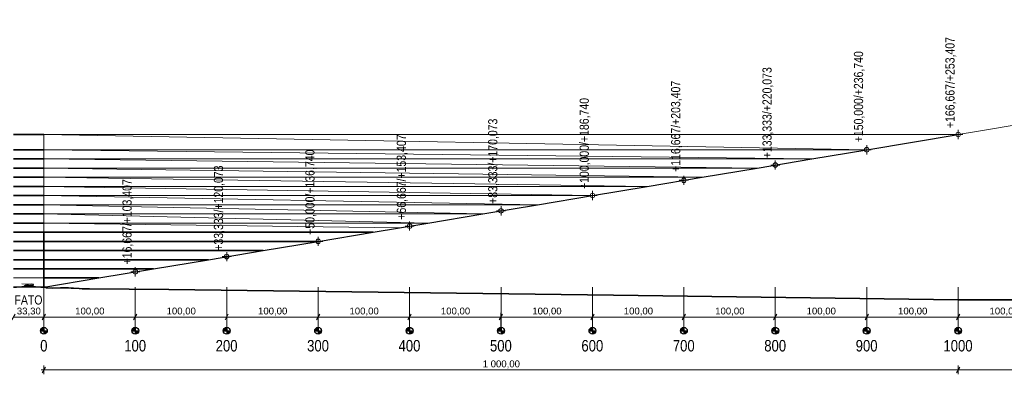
# Model space of a CAD drawing. Header units: metres. Extents: x -3374 to 8479, y -95 to 676.
# Tile 4 of 7: x -7 to 1070, y -95 to 292. Entities that reach past the tile are written whole.
import ezdxf

# ---------------------------------------------------------------- set-up
doc = ezdxf.new("R2010")
doc.units = ezdxf.units.M
doc.header["$MEASUREMENT"] = 0
for name, color, linetype, lineweight in [('01', 7, 'Continuous', 13), ('704-L Płaszczyzny podejścia 3D2', 4, 'Continuous', 20), ('704-L Płaszczyzny podejścia 3D3', 152, 'Continuous', 30), ('704-L Płaszczyzny podejścia 3D38', 171, 'Continuous', 35), ('704-L Płaszczyzny podejścia 3D93', 254, 'Continuous', 13), ('706-L Płaszczyzny podejścia 3D dla 3_3 km2', 4, 'Continuous', 20), ('727-L Wymiary opisy dla przekroju 1_50001', 7, 'Continuous', 13), ('727-L Wymiary opisy dla przekroju 1_500085', 1, 'Continuous', 25), ('730-L Profil terenu 2D223', 35, 'Continuous', 35), ('730-L Profil terenu 2D4', 150, 'Continuous', 35)]:
    doc.layers.add(name, color=color, linetype=linetype, lineweight=lineweight)
doc.layers.add('727-L Wymiary opisy dla przekroju 1_5000', color=7, linetype='Continuous')
doc.styles.add('STYL_AUTOMATYCZNY_1', font='arial.ttf')
doc.styles.add('STYL_AUTOMATYCZNY_2', font='ARIALN.TTF')
doc.linetypes.add('Krawędź trawnika', pattern='A,0,[1,88_A.SC.03 Profile podejścia 1_50001.Shx,S=1.190476,R=0,X=0,Y=26.220759],-150,0', length=150)
doc.dimstyles.new('STYL_AUTOMATYCZNY__1', dxfattribs={"dimtxt": 7.5, "dimasz": 4.75, "dimexe": 0.18, "dimexo": 0.3, "dimgap": 0, "dimtad": 1, "dimtih": 1, "dimtoh": 1, "dimzin": 0, "dimdsep": 46, "dimtxsty": 'STYL_AUTOMATYCZNY_1', "dimblk": 'ARROWHEAD_2', "dimblk1": 'ARROWHEAD_2', "dimblk2": 'ARROWHEAD_2', "dimcen": 0.09, "dimclrd": 7, "dimclre": 7, "dimclrt": 1, "dimazin": 0, "dimtfac": 1, "dimtdec": 4, "dimtmove": 0, "dimatfit": 3, "dimfxl": 1, "dimtolj": 1, "dimtzin": 0, "dimarcsym": 0})
doc.dimstyles.new('STYL_AUTOMATYCZNY__2', dxfattribs={"dimtxt": 7.5, "dimasz": 4.75, "dimexe": 0.18, "dimexo": 0.0625, "dimgap": 0, "dimtad": 1, "dimtih": 1, "dimtoh": 1, "dimzin": 0, "dimdsep": 46, "dimtxsty": 'STYL_AUTOMATYCZNY_1', "dimblk": 'ARROWHEAD_2', "dimblk1": 'ARROWHEAD_2', "dimblk2": 'ARROWHEAD_2', "dimcen": 0.09, "dimse1": 1, "dimse2": 1, "dimclrd": 7, "dimclre": 7, "dimclrt": 1, "dimazin": 0, "dimtfac": 1, "dimtdec": 4, "dimtmove": 0, "dimatfit": 3, "dimfxl": 1, "dimtolj": 1, "dimtzin": 0, "dimarcsym": 0})

# ---------------------------------------------------------------- blocks, each defined once
blk = doc.blocks.new('*D35')
at = {"layer": '727-L Wymiary opisy dla przekroju 1_50001', "color": 7, "linetype": 'Continuous', "lineweight": 13}
for p, q in [((-12.5, -29.6), (-16.1, -35.8)), ((20.8, -29.6), (17.2, -35.8)), ((19, -47.3), (19, -28)), ((-14.3, -32.7), (19, -32.7))]:
    blk.add_line(p, q, dxfattribs=at)
at = {"layer": '727-L Wymiary opisy dla przekroju 1_500085', "color": 1, "lineweight": 25, "insert": (-10.5, -31.2), "char_height": 7.5, "attachment_point": 7, "style": 'STYL_AUTOMATYCZNY_1'}
blk.add_mtext('\\A1;{\\pql;\\fArial|b0|i0|c238|p0;\\W1.000000;33,30}', dxfattribs=at)
blk = doc.blocks.new('ARROWHEAD_2')
at = {"color": 0, "linetype": 'Continuous', "lineweight": 0}
for p, q in [((0, 0), (-1, 0)), ((-0.38, -0.66), (0.38, 0.66))]:
    blk.add_line(p, q, dxfattribs=at)
blk = doc.blocks.new('*D36')
at = {"layer": '727-L Wymiary opisy dla przekroju 1_50001', "color": 7, "linetype": 'Continuous', "lineweight": 13}
for p, q in [((20.8, -29.6), (17.2, -35.8)), ((19, -47.3), (19, -28)), ((120.8, -29.6), (117.2, -35.8)), ((119, -47.3), (119, -28)), ((19, -32.7), (119, -32.7))]:
    blk.add_line(p, q, dxfattribs=at)
at = {"layer": '727-L Wymiary opisy dla przekroju 1_500085', "color": 1, "lineweight": 25, "insert": (53.3, -31.2), "char_height": 7.5, "attachment_point": 7, "style": 'STYL_AUTOMATYCZNY_1'}
blk.add_mtext('\\A1;{\\pql;\\fArial|b0|i0|c238|p0;\\W1.000000;100,00}', dxfattribs=at)
blk = doc.blocks.new('*D37')
at = {"layer": '727-L Wymiary opisy dla przekroju 1_50001', "color": 7, "linetype": 'Continuous', "lineweight": 13}
for p, q in [((120.8, -29.6), (117.2, -35.8)), ((119, -47.3), (119, -28)), ((220.8, -29.6), (217.2, -35.8)), ((219, -47.3), (219, -28)), ((119, -32.7), (219, -32.7))]:
    blk.add_line(p, q, dxfattribs=at)
at = {"layer": '727-L Wymiary opisy dla przekroju 1_500085', "color": 1, "lineweight": 25, "insert": (153.3, -31.2), "char_height": 7.5, "attachment_point": 7, "style": 'STYL_AUTOMATYCZNY_1'}
blk.add_mtext('\\A1;{\\pql;\\fArial|b0|i0|c238|p0;\\W1.000000;100,00}', dxfattribs=at)
blk = doc.blocks.new('*D38')
at = {"layer": '727-L Wymiary opisy dla przekroju 1_50001', "color": 7, "linetype": 'Continuous', "lineweight": 13}
for p, q in [((220.8, -29.6), (217.2, -35.8)), ((219, -47.3), (219, -28)), ((320.8, -29.6), (317.2, -35.8)), ((319, -47.3), (319, -28)), ((219, -32.7), (319, -32.7))]:
    blk.add_line(p, q, dxfattribs=at)
at = {"layer": '727-L Wymiary opisy dla przekroju 1_500085', "color": 1, "lineweight": 25, "insert": (253.3, -31.2), "char_height": 7.5, "attachment_point": 7, "style": 'STYL_AUTOMATYCZNY_1'}
blk.add_mtext('\\A1;{\\pql;\\fArial|b0|i0|c238|p0;\\W1.000000;100,00}', dxfattribs=at)
blk = doc.blocks.new('*D39')
at = {"layer": '727-L Wymiary opisy dla przekroju 1_50001', "color": 7, "linetype": 'Continuous', "lineweight": 13}
for p, q in [((320.8, -29.6), (317.2, -35.8)), ((319, -47.3), (319, -28)), ((420.8, -29.6), (417.2, -35.8)), ((419, -47.3), (419, -28)), ((319, -32.7), (419, -32.7))]:
    blk.add_line(p, q, dxfattribs=at)
at = {"layer": '727-L Wymiary opisy dla przekroju 1_500085', "color": 1, "lineweight": 25, "insert": (353.3, -31.2), "char_height": 7.5, "attachment_point": 7, "style": 'STYL_AUTOMATYCZNY_1'}
blk.add_mtext('\\A1;{\\pql;\\fArial|b0|i0|c238|p0;\\W1.000000;100,00}', dxfattribs=at)
blk = doc.blocks.new('*D40')
at = {"layer": '727-L Wymiary opisy dla przekroju 1_50001', "color": 7, "linetype": 'Continuous', "lineweight": 13}
for p, q in [((420.8, -29.6), (417.2, -35.8)), ((419, -47.3), (419, -28)), ((520.8, -29.6), (517.2, -35.8)), ((519, -47.3), (519, -28)), ((419, -32.7), (519, -32.7))]:
    blk.add_line(p, q, dxfattribs=at)
at = {"layer": '727-L Wymiary opisy dla przekroju 1_500085', "color": 1, "lineweight": 25, "insert": (453.3, -31.2), "char_height": 7.5, "attachment_point": 7, "style": 'STYL_AUTOMATYCZNY_1'}
blk.add_mtext('\\A1;{\\pql;\\fArial|b0|i0|c238|p0;\\W1.000000;100,00}', dxfattribs=at)
blk = doc.blocks.new('*D41')
at = {"layer": '727-L Wymiary opisy dla przekroju 1_50001', "color": 7, "linetype": 'Continuous', "lineweight": 13}
for p, q in [((520.8, -29.6), (517.2, -35.8)), ((519, -47.3), (519, -28)), ((620.8, -29.6), (617.2, -35.8)), ((619, -47.3), (619, -28)), ((519, -32.7), (619, -32.7))]:
    blk.add_line(p, q, dxfattribs=at)
at = {"layer": '727-L Wymiary opisy dla przekroju 1_500085', "color": 1, "lineweight": 25, "insert": (553.3, -31.2), "char_height": 7.5, "attachment_point": 7, "style": 'STYL_AUTOMATYCZNY_1'}
blk.add_mtext('\\A1;{\\pql;\\fArial|b0|i0|c238|p0;\\W1.000000;100,00}', dxfattribs=at)
blk = doc.blocks.new('*D42')
at = {"layer": '727-L Wymiary opisy dla przekroju 1_50001', "color": 7, "linetype": 'Continuous', "lineweight": 13}
for p, q in [((620.8, -29.6), (617.2, -35.8)), ((619, -47.3), (619, -28)), ((720.8, -29.6), (717.2, -35.8)), ((719, -47.3), (719, -28)), ((619, -32.7), (719, -32.7))]:
    blk.add_line(p, q, dxfattribs=at)
at = {"layer": '727-L Wymiary opisy dla przekroju 1_500085', "color": 1, "lineweight": 25, "insert": (653.3, -31.2), "char_height": 7.5, "attachment_point": 7, "style": 'STYL_AUTOMATYCZNY_1'}
blk.add_mtext('\\A1;{\\pql;\\fArial|b0|i0|c238|p0;\\W1.000000;100,00}', dxfattribs=at)
blk = doc.blocks.new('*D43')
at = {"layer": '727-L Wymiary opisy dla przekroju 1_50001', "color": 7, "linetype": 'Continuous', "lineweight": 13}
for p, q in [((720.8, -29.6), (717.2, -35.8)), ((719, -47.3), (719, -28)), ((820.8, -29.6), (817.2, -35.8)), ((819, -47.3), (819, -28)), ((719, -32.7), (819, -32.7))]:
    blk.add_line(p, q, dxfattribs=at)
at = {"layer": '727-L Wymiary opisy dla przekroju 1_500085', "color": 1, "lineweight": 25, "insert": (753.3, -31.2), "char_height": 7.5, "attachment_point": 7, "style": 'STYL_AUTOMATYCZNY_1'}
blk.add_mtext('\\A1;{\\pql;\\fArial|b0|i0|c238|p0;\\W1.000000;100,00}', dxfattribs=at)
blk = doc.blocks.new('*D44')
at = {"layer": '727-L Wymiary opisy dla przekroju 1_50001', "color": 7, "linetype": 'Continuous', "lineweight": 13}
for p, q in [((820.8, -29.6), (817.2, -35.8)), ((819, -47.3), (819, -28)), ((920.8, -29.6), (917.2, -35.8)), ((919, -47.3), (919, -28)), ((819, -32.7), (919, -32.7))]:
    blk.add_line(p, q, dxfattribs=at)
at = {"layer": '727-L Wymiary opisy dla przekroju 1_500085', "color": 1, "lineweight": 25, "insert": (853.3, -31.2), "char_height": 7.5, "attachment_point": 7, "style": 'STYL_AUTOMATYCZNY_1'}
blk.add_mtext('\\A1;{\\pql;\\fArial|b0|i0|c238|p0;\\W1.000000;100,00}', dxfattribs=at)
blk = doc.blocks.new('*D45')
at = {"layer": '727-L Wymiary opisy dla przekroju 1_50001', "color": 7, "linetype": 'Continuous', "lineweight": 13}
for p, q in [((920.8, -29.6), (917.2, -35.8)), ((919, -47.3), (919, -28)), ((1020.8, -29.6), (1017.2, -35.8)), ((1019, -47.3), (1019, -28)), ((919, -32.7), (1019, -32.7))]:
    blk.add_line(p, q, dxfattribs=at)
at = {"layer": '727-L Wymiary opisy dla przekroju 1_500085', "color": 1, "lineweight": 25, "insert": (953.3, -31.2), "char_height": 7.5, "attachment_point": 7, "style": 'STYL_AUTOMATYCZNY_1'}
blk.add_mtext('\\A1;{\\pql;\\fArial|b0|i0|c238|p0;\\W1.000000;100,00}', dxfattribs=at)
blk = doc.blocks.new('*D46')
at = {"layer": '727-L Wymiary opisy dla przekroju 1_50001', "color": 7, "linetype": 'Continuous', "lineweight": 13}
for p, q in [((1020.8, -29.6), (1017.2, -35.8)), ((1019, -47.3), (1019, -28)), ((1120.8, -29.6), (1117.2, -35.8)), ((1119, -47.3), (1119, -28)), ((1019, -32.7), (1119, -32.7))]:
    blk.add_line(p, q, dxfattribs=at)
at = {"layer": '727-L Wymiary opisy dla przekroju 1_500085', "color": 1, "lineweight": 25, "insert": (1053.3, -31.2), "char_height": 7.5, "attachment_point": 7, "style": 'STYL_AUTOMATYCZNY_1'}
blk.add_mtext('\\A1;{\\pql;\\fArial|b0|i0|c238|p0;\\W1.000000;100,00}', dxfattribs=at)
blk = doc.blocks.new('*D69')
at = {"layer": '727-L Wymiary opisy dla przekroju 1_50001', "color": 7, "linetype": 'Continuous', "lineweight": 13}
for p, q in [((19, -95.1), (19, -85.7)), ((1019, -95.1), (1019, -85.7)), ((16, -90.4), (19, -90.4)), ((20.8, -87.3), (17.2, -93.6)), ((19, -90.4), (1019, -90.4)), ((1020.8, -87.3), (1017.2, -93.6))]:
    blk.add_line(p, q, dxfattribs=at)
at = {"layer": '727-L Wymiary opisy dla przekroju 1_500085', "color": 1, "lineweight": 25, "insert": (499, -88.9), "char_height": 7.5, "attachment_point": 7, "style": 'STYL_AUTOMATYCZNY_1'}
blk.add_mtext('\\A1;{\\pql;\\fArial|b0|i0|c238|p0;\\W1.000000;1\xa0000,00}', dxfattribs=at)
blk = doc.blocks.new('*D70')
at = {"layer": '727-L Wymiary opisy dla przekroju 1_50001', "color": 7, "linetype": 'Continuous', "lineweight": 13}
for p, q in [((1019, -95.1), (1019, -85.7)), ((2019, -95.1), (2019, -85.7)), ((1020.8, -87.3), (1017.2, -93.6)), ((1019, -90.4), (2019, -90.4)), ((2020.8, -87.3), (2017.2, -93.6))]:
    blk.add_line(p, q, dxfattribs=at)
at = {"layer": '727-L Wymiary opisy dla przekroju 1_500085', "color": 1, "lineweight": 25, "insert": (1499, -88.9), "char_height": 7.5, "attachment_point": 7, "style": 'STYL_AUTOMATYCZNY_1'}
blk.add_mtext('\\A1;{\\pql;\\fArial|b0|i0|c238|p0;\\W1.000000;1\xa0000,00}', dxfattribs=at)

msp = doc.modelspace()

# ---------------------------------------------------------------- hatches: boundary and pattern name
at = {"layer": '727-L Wymiary opisy dla przekroju 1_500085', "linetype": 'Continuous', "lineweight": 25}
for points in [[(19.045, -47.622), (19.045, -43.872), (17.61, -44.158), (16.394, -44.971), (15.581, -46.187), (15.295, -47.622)], [(19.045, -47.622), (19.045, -51.372), (20.48, -51.087), (21.697, -50.274), (22.51, -49.057), (22.795, -47.622)], [(119.045, -47.622), (119.045, -43.872), (117.61, -44.158), (116.394, -44.971), (115.581, -46.187), (115.295, -47.622)], [(119.045, -47.622), (119.045, -51.372), (120.48, -51.087), (121.697, -50.274), (122.51, -49.057), (122.795, -47.622)], [(219.045, -47.622), (219.045, -43.872), (217.61, -44.158), (216.394, -44.971), (215.581, -46.187), (215.295, -47.622)], [(219.045, -47.622), (219.045, -51.372), (220.48, -51.087), (221.697, -50.274), (222.51, -49.057), (222.795, -47.622)], [(319.045, -47.622), (319.045, -43.872), (317.61, -44.158), (316.394, -44.971), (315.581, -46.187), (315.295, -47.622)], [(319.045, -47.622), (319.045, -51.372), (320.48, -51.087), (321.697, -50.274), (322.51, -49.057), (322.795, -47.622)], [(419.045, -47.622), (419.045, -43.872), (417.61, -44.158), (416.394, -44.971), (415.581, -46.187), (415.295, -47.622)], [(419.045, -47.622), (419.045, -51.372), (420.48, -51.087), (421.697, -50.274), (422.51, -49.057), (422.795, -47.622)], [(519.045, -47.622), (519.045, -43.872), (517.61, -44.158), (516.394, -44.971), (515.581, -46.187), (515.295, -47.622)], [(519.045, -47.622), (519.045, -51.372), (520.48, -51.087), (521.697, -50.274), (522.51, -49.057), (522.795, -47.622)], [(619.045, -47.622), (619.045, -43.872), (617.61, -44.158), (616.394, -44.971), (615.581, -46.187), (615.295, -47.622)], [(619.045, -47.622), (619.045, -51.372), (620.48, -51.087), (621.697, -50.274), (622.51, -49.057), (622.795, -47.622)], [(719.045, -47.622), (719.045, -43.872), (717.61, -44.158), (716.394, -44.971), (715.581, -46.187), (715.295, -47.622)], [(719.045, -47.622), (719.045, -51.372), (720.48, -51.087), (721.697, -50.274), (722.51, -49.057), (722.795, -47.622)], [(819.045, -47.622), (819.045, -43.872), (817.61, -44.158), (816.394, -44.971), (815.581, -46.187), (815.295, -47.622)], [(819.045, -47.622), (819.045, -51.372), (820.48, -51.087), (821.697, -50.274), (822.51, -49.057), (822.795, -47.622)], [(919.045, -47.622), (919.045, -43.872), (917.61, -44.158), (916.394, -44.971), (915.581, -46.187), (915.295, -47.622)], [(919.045, -47.622), (919.045, -51.372), (920.48, -51.087), (921.697, -50.274), (922.51, -49.057), (922.795, -47.622)], [(1019.045, -47.622), (1019.045, -43.872), (1017.61, -44.158), (1016.394, -44.971), (1015.581, -46.187), (1015.295, -47.622)], [(1019.045, -47.622), (1019.045, -51.372), (1020.48, -51.087), (1021.697, -50.274), (1022.51, -49.057), (1022.795, -47.622)]]:
    msp.add_hatch(color=1, dxfattribs=at).paths.add_polyline_path(points)

# ---------------------------------------------------------------- linework, layer by layer
at = {"layer": '01', "color": 7, "linetype": 'Continuous', "lineweight": 13}
for p, q in [((0.232, 3.258), (-5.088, 3.49)), ((-4.926, 3.549), (-5.086, 3.55)), ((0.229, 3.351), (-4.926, 3.549)), ((-2.664, 1.088), (-2.871, 1.089)), ((-2.656, 1.061), (-2.871, 1.061)), ((-2.629, 1.097), (-2.664, 1.088)), ((-2.605, 1.047), (-2.656, 1.061)), ((-1.908, 1.071), (-2.629, 1.097)), ((-2.127, 1.396), (-1.768, 1.722)), ((-1.681, 1.556), (-2.127, 1.396)), ((-1.718, 0.737), (-1.905, 1.069)), ((-1.76, 1.231), (-1.477, 1.233)), ((-1.614, 1.233), (-1.681, 1.556)), ((-1.486, 1.132), (-1.602, 0.903)), ((-1.379, 0.391), (-1.494, 0.391)), ((-1.482, 1.131), (-1.426, 1.129)), ((-1.481, 1.152), (-1.425, 1.15)), ((-1.157, 1.864), (-1.477, 1.233)), ((-1.167, 1.759), (-1.475, 1.152)), ((-1.021, 1.874), (-1.296, 1.334)), ((-1.256, 1.265), (-0.787, 1.248)), ((-1.173, 0.329), (-0.9, 0.329)), ((-1.163, 1.758), (-1.107, 1.757)), ((-1.162, 1.78), (-1.106, 1.778)), ((1.509, 0.25), (-1.16, 0.25)), ((-1.073, 1.944), (-1.156, 1.78)), ((-1.031, 2.064), (-0.83, 2.255)), ((-0.538, 1.952), (-1.03, 1.969)), ((-1, 2), (-0.53, 1.996)), ((-0.978, 1.9), (-0.681, 1.89)), ((-0.9, 0.303), (-0.69, 0.303)), ((-0.88, 1.171), (-0.881, 1.124)), ((-0.881, 1.124), (-0.799, 1.124)), ((-0.88, 1.171), (-0.798, 1.171)), ((0.533, 1.988), (-0.874, 2.043)), ((-0.864, 0.395), (-0.81, 0.681)), ((-0.856, 1.171), (-0.856, 1.124)), ((-0.81, 0.681), (-0.775, 0.73)), ((-0.798, 1.171), (-0.799, 1.124)), ((-0.685, 0.674), (-0.775, 0.73)), ((-0.538, 1.952), (-0.748, 0.808)), ((-0.74, 1.283), (-0.637, 1.834)), ((-0.68, 1.103), (-0.735, 0.808)), ((-0.721, 0.422), (-0.685, 0.674)), ((-0.69, 0.329), (1.176, 0.329)), ((-0.678, 1.124), (-0.621, 1.123)), ((-0.678, 1.103), (-0.622, 1.101)), ((-0.563, 1.738), (-0.676, 1.124)), ((-0.465, 1.843), (-0.572, 1.296)), ((-0.562, 1.738), (-0.505, 1.736)), ((-0.561, 1.759), (-0.505, 1.757)), ((-0.524, 1.952), (-0.559, 1.759)), ((-0.553, 2.349), (0.738, 2.305)), ((-0.528, 1.24), (-0.138, 1.225)), ((1.067, 1.897), (-0.524, 1.952)), ((-0.418, 1.881), (-0.029, 1.867)), ((-0.082, 2.333), (-0.101, 2.013)), ((-0.091, 1.263), (0.015, 1.811)), ((0.142, 1.929), (-0.074, 0.789)), ((-0.011, 3.228), (0.34, 3.214)), ((-0.005, 3.393), (0.346, 3.383)), ((0.038, 2.329), (0.132, 2.491)), ((0.094, 1.271), (0.2, 1.819)), ((0.096, 2.523), (0.533, 2.523)), ((0.569, 2.567), (0.117, 2.572)), ((0.639, 2.491), (0.132, 2.491)), ((0.137, 1.215), (0.871, 1.187)), ((0.977, 1.832), (0.247, 1.857)), ((0.452, 3.21), (0.507, 3.208)), ((0.466, 3.209), (0.475, 2.567)), ((0.509, 2.568), (0.475, 1.99)), ((0.53, 3.323), (0.48, 3.323)), ((0.48, 3.323), (0.481, 3.238)), ((0.481, 3.238), (0.531, 3.238)), ((0.484, 3.238), (0.493, 2.567)), ((0.561, 3.21), (0.507, 3.208)), ((0.528, 3.238), (0.537, 2.568)), ((0.531, 3.238), (0.53, 3.323)), ((0.547, 3.209), (0.556, 2.567)), ((0.569, 2.567), (2.32, 2.478)), ((1.019, 3.393), (0.667, 3.383)), ((1.024, 3.228), (0.673, 3.214)), ((0.781, 3.258), (6.101, 3.49)), ((0.784, 3.351), (5.938, 3.549)), ((0.965, 1.067), (0.908, 1.069)), ((0.964, 1.046), (0.908, 1.048)), ((0.918, 1.226), (1.021, 1.776)), ((0.962, 1.046), (0.932, 0.884)), ((1.081, 1.681), (0.966, 1.067)), ((1.082, 1.681), (1.026, 1.682)), ((1.083, 1.702), (1.027, 1.704)), ((1.111, 1.841), (1.085, 1.702)), ((1.176, 0.303), (1.386, 0.303)), ((1.212, 0.395), (1.258, 0.641)), ((1.248, 2.532), (1.214, 1.959)), ((1.24, 2.391), (2.315, 2.362)), ((1.299, 0.878), (1.3, 0.941)), ((1.301, 0.963), (1.312, 1.34)), ((1.301, 0.963), (1.357, 0.963)), ((1.301, 0.941), (1.357, 0.941)), ((1.312, 1.361), (1.369, 1.361)), ((1.313, 1.361), (1.315, 1.448)), ((1.313, 1.34), (1.369, 1.34)), ((1.321, 2.287), (1.321, 2.099)), ((1.33, 0.848), (2.226, 0.936)), ((1.34, 2.08), (1.492, 2.076)), ((1.341, 2.307), (1.493, 2.303)), ((2.237, 1.564), (1.341, 1.476)), ((1.355, 0.422), (1.381, 0.608)), ((1.386, 0.329), (1.434, 0.329)), ((1.434, 0.329), (1.509, 0.329)), ((1.462, 0.701), (2.7, 0.95)), ((1.512, 2.286), (1.512, 2.096)), ((1.571, 2.28), (1.571, 2.093)), ((1.59, 2.073), (1.681, 2.071)), ((1.591, 2.301), (1.682, 2.298)), ((1.701, 2.278), (1.701, 2.09)), ((1.754, 2.678), (1.861, 2.579)), ((1.759, 2.275), (1.759, 2.087)), ((1.779, 2.068), (1.87, 2.065)), ((1.78, 2.296), (1.87, 2.293)), ((1.89, 2.273), (1.89, 2.085)), ((1.948, 2.27), (1.948, 2.082)), ((1.967, 2.063), (2.058, 2.06)), ((1.969, 2.29), (2.059, 2.288)), ((2.079, 2.268), (2.079, 2.08)), ((2.127, 2.266), (2.127, 2.078)), ((2.146, 2.058), (2.237, 2.056)), ((2.147, 2.286), (2.237, 2.283)), ((2.255, 1.056), (2.198, 1.056)), ((2.254, 1.034), (2.198, 1.034)), ((2.266, 1.456), (2.21, 1.456)), ((2.266, 1.434), (2.21, 1.434)), ((2.252, 0.964), (2.254, 1.034)), ((2.255, 1.056), (2.266, 1.434)), ((2.257, 2.263), (2.257, 2.076)), ((2.267, 1.456), (2.269, 1.534)), ((2.32, 2.478), (2.295, 1.948)), ((2.295, 1.948), (4.51, 2.011)), ((3.209, 2.111), (2.432, 2.456)), ((3.216, 1.547), (2.83, 1.012)), ((4.594, 2.128), (3.241, 2.104)), ((3.268, 2.105), (3.288, 1.6)), ((4.497, 1.701), (3.322, 1.607)), ((4.498, 1.7), (4.404, 1.821)), ((4.409, 1.87), (4.747, 2.34)), ((4.839, 1.713), (4.539, 1.682)), ((4.781, 2.36), (5.056, 2.369)), ((5.069, 2.35), (4.858, 1.73)), ((4.858, 1.73), (6.821, 1.887)), ((4.958, 2.024), (6.714, 2.073)), ((4.998, 2.143), (6.722, 2.166)), ((5.938, 3.549), (6.099, 3.55)), ((6.886, 1.988), (6.576, 1.515)), ((6.576, 1.515), (6.702, 1.43)), ((7.027, 1.927), (6.702, 1.43)), ((6.722, 2.166), (6.714, 2.073)), ((7.298, 3.153), (6.808, 2.205)), ((6.886, 1.988), (6.934, 2.029)), ((6.896, 1.727), (7.216, 1.16)), ((6.935, 2.05), (6.975, 2.11)), ((6.985, 2.017), (7.052, 2.119)), ((7.005, 2.157), (7.089, 2.285)), ((7.027, 2.059), (7.017, 2.066)), ((7.018, 1.913), (7.294, 1.949)), ((7.027, 1.927), (7.027, 2.059)), ((7.027, 1.991), (7.118, 1.991)), ((7.374, 2.865), (7.048, 2.367)), ((7.048, 2.367), (7.048, 2.223)), ((7.048, 2.223), (7.049, 2.223)), ((7.089, 2.175), (7.139, 2.252)), ((7.102, 2.195), (7.113, 2.189)), ((7.5, 2.78), (7.113, 2.189)), ((7.118, 1.994), (7.118, 1.926)), ((7.216, 1.16), (7.393, 1.16)), ((7.294, 1.949), (7.571, 1.263)), ((7.298, 3.153), (7.641, 3.131)), ((7.641, 3.131), (7.325, 2.224)), ((7.374, 2.865), (7.5, 2.78)), ((7.393, 1.16), (7.571, 1.263)), ((7.876, 1.146), (7.895, 1.146))]:
    msp.add_line(p, q, dxfattribs=at)
for centre, major_axis, start_param, end_param in [((-5.071, 3.519), (0, 0.0337), 0.44329702, 2.61224791), ((-2.858, 1.075), (0, 0.0197), 0.77057537, 2.37101729), ((-2.582, 1.096), (0, 0.0477), 0.62123213, 2.19578414), ((-2.115, 1.434), (0, 0.629), 2.19311653, 2.98144347), ((-1.942, 0.458), (0, 0.956), 0.19651063, 0.78552306), ((-1.248, 5.559), (0, 4.846), 2.93816401, 3.12631272), ((-1.661, 1.956), (0, 0.732), 2.44161215, 3.00385687), ((-0.867, 0.803), (0, 1.295), 0.23928943, 0.78189649), ((-1.572, 0.885), (0, 0.0352), 1.011709, 2.90562299), ((0.454, 32.869), (0, 32.085), 3.07731524, 3.14914769), ((-1.46, 1.141), (0, 0.0517), 6.19078546, 8.56577998), ((-1.494, 0.384), (0, 0.00735), 0, 2.50241259), ((-1.138, 0.83), (0, 0.58), 2.46222737, 3.1039559), ((-1.482, 1.142), (0, 0.0107), 6.26238464, 9.4039773), ((-1.425, 1.14), (0, 0.0107), 3.09387175, 6.23546441), ((-1.138, 0.83), (0, 0.502), 2.63311615, 3.07045609), ((0.403, 23.92), (0, 23.272), 3.06644628, 3.08875343), ((-1.255, 1.312), (0, 0.0471), 1.09509742, 3.10485574), ((-1.251, 1.921), (0, 0.113), 5.14257073, 6.42770646), ((-1.141, 1.768), (0, 0.0517), 6.19078546, 8.56577998), ((-1.163, 1.769), (0, 0.0107), 6.26238464, 9.4039773), ((-1.096, 1.736), (0, 0.334), 6.08672029, 6.50934376), ((-1.271, 1.925), (0, 0.131), 4.22497356, 5.04974308), ((-1.006, 2.128), (0, 0.128), 2.04407542, 3.18748289), ((-1.106, 1.767), (0, 0.0107), 3.09387175, 6.23546441), ((-1.032, 1.922), (0, 0.0471), 6.24892452, 7.37828272), ((-0.832, 2.993), (0, 0.951), 2.92767057, 3.09700127), ((-0.98, 1.853), (0, 0.0471), 6.24892453, 7.37828272), ((-0.883, 0.316), (0, 0.022), 0.93718631, 2.19640788), ((-1.051, 0.457), (0, 0.2), 4.01613994, 4.39421177), ((-0.796, 0.26), (0, 0.138), 5.65728995, 6.87177322), ((-0.546, 1.86), (0, 0.489), 0.01378359, 0.62971752), ((-0.508, 1.804), (0, 1.205), 2.87798854, 2.98454738), ((-0.786, 1.292), (0, 0.0471), 3.10485574, 4.52540971), ((-0.61, 0.408), (0, 0.113), 1.44554045, 2.34050969), ((-0.656, 1.113), (0, 0.0517), 2.18657516, 2.51629439), ((-0.705, 0.316), (0, 0.02), 4.00668688, 5.41809108), ((-0.678, 1.114), (0, 0.0107), 6.26238465, 9.40397729), ((0.403, 23.92), (0, 23.272), 3.09419374, 3.17813263), ((-0.656, 1.113), (0, 0.0517), 0.25639543, 0.58611466), ((-0.683, 1.843), (0, 0.0471), 4.52540971, 6.24892453), ((-0.622, 1.112), (0, 0.0107), 3.09387175, 6.23546441), ((-0.539, 1.747), (0, 0.0517), 2.18657516, 2.51629439), ((-0.526, 1.287), (0, 0.0471), 1.37639178, 3.10485574), ((-0.561, 1.748), (0, 0.0107), 6.26238464, 9.4039773), ((-0.539, 1.747), (0, 0.0517), 0.25639543, 0.58611466), ((-0.525, 2.037), (0, 0.0406), 3.0251705, 4.58394235), ((-0.505, 1.746), (0, 0.0107), 3.09387174, 6.23546442), ((-0.42, 1.834), (0, 0.0471), 6.24892453, 7.65957709), ((-0.137, 1.272), (0, 0.0471), 3.10485574, 4.51798444), ((-0.007, 3.375), (0, 0.147), 2.33459321, 3.11432704), ((-0.011, 3.246), (0, 0.147), 6.24450529, 6.96053513), ((-0.03, 1.82), (0, 0.0471), 4.51798444, 6.24892453), ((0.139, 1.262), (0, 0.0471), 1.37639178, 3.10485574), ((0.137, 2.534), (0, 0.043), 0.50144135, 3.01137387), ((0.246, 1.81), (0, 0.0471), 6.24892452, 7.65957709), ((0.231, 3.305), (0, 0.0465), 3.17425018, 6.3158428), ((0.335, 3.253), (0, 0.0387), 3.28363811, 4.05505559), ((0.338, 3.345), (0, 0.0387), 5.30377675, 6.07519423), ((0.397, 3.206), (0, 0.0394), 5.29865799, 7.22272317), ((0.403, 3.388), (0, 0.0394), 2.13610917, 4.06017435), ((0.508, 3.308), (0, 0.113), 2.36373846, 2.62044824), ((0.507, 3.278), (0, 0.113), 5.57127674, 6.99509388), ((0.505, 2.205), (0, 0.32), 5.89152433, 6.19509675), ((2.04, 30.49), (0, 28.543), 3.08809517, 3.15065825), ((0.506, 3.308), (0, 0.113), 3.66273707, 3.91944685), ((0.611, 3.388), (0, 0.0394), 2.22301096, 4.14707614), ((0.616, 3.206), (0, 0.0394), 5.34364745, 7.26771262), ((0.5, 2.295), (0, 0.241), 4.75406631, 5.72835878), ((0.675, 3.345), (0, 0.0387), 0.20799107, 0.97940856), ((0.678, 3.253), (0, 0.0387), 2.22812971, 2.9995472), ((0.694, 1.533), (0, 0.747), 3.14057424, 3.34323002), ((0.782, 3.305), (0, 0.0465), 6.25052781, 9.39212044), ((0.805, 0.934), (0, 0.138), 3.41366327, 4.34247038), ((0.873, 1.235), (0, 0.0471), 3.10485574, 4.52540971), ((0.908, 1.059), (0, 0.0107), 6.26238465, 9.40397729), ((0.942, 1.058), (0, 0.0517), 3.39527824, 5.65554118), ((0.964, 1.057), (0, 0.0107), 3.09387175, 6.23546441), ((0.976, 1.785), (0, 0.0471), 4.52540971, 6.24892452), ((1.027, 1.693), (0, 0.0107), 6.26238464, 9.4039773), ((1.024, 3.246), (0, 0.147), 5.60583548, 6.32186532), ((1.02, 3.375), (0, 0.147), 3.16885826, 3.9485921), ((1.065, 1.85), (0, 0.0471), 4.52540971, 6.24892452), ((1.061, 1.692), (0, 0.0517), 3.39527824, 5.65554118), ((1.083, 1.691), (0, 0.0107), 3.09387175, 6.23546441), ((1.193, 0.316), (0, 0.022), 0.93718631, 2.19640788), ((1.356, 0.656), (0, 0.186), 0.79753816, 1.54280706), ((1.025, 0.457), (0, 0.2), 4.01613994, 4.39421177), ((1.28, 0.26), (0, 0.138), 5.65728995, 6.87177322), ((1.302, 0.698), (0, 0.118), 6.2622589, 7.00960905), ((1.239, 0.644), (0, 0.0198), 4.5139818, 6.11148374), ((1.568, 1.804), (0, 1.205), 2.87798854, 2.98454738), ((1.323, 0.952), (0, 0.0517), 0.41624578, 2.66581111), ((1.334, 1.35), (0, 0.0517), 0.41624578, 2.66581111), ((1.301, 0.952), (0, 0.0107), 0.01346012, 3.15505277), ((1.307, 0.228), (0, 0.588), 5.73699559, 6.29998752), ((1.328, 0.877), (0, 0.0294), 1.54102845, 3.23822132), ((1.312, 1.35), (0, 0.0107), 0.01346012, 3.15505277), ((1.344, 1.447), (0, 0.0294), 0.09662866, 1.54102845), ((1.341, 2.287), (0, 0.0202), 6.25667938, 7.85398163), ((1.34, 2.1), (0, 0.0199), 1.58950157, 3.11508673), ((1.466, 0.408), (0, 0.113), 1.44554045, 2.34050969), ((1.357, 0.952), (0, 0.0107), 3.12813253, 6.26972519), ((1.369, 1.35), (0, 0.0107), 3.12813252, 6.2697252), ((1.484, 0.599), (0, 0.104), 0.1962707, 1.47980757), ((1.371, 0.316), (0, 0.02), 4.00668688, 5.41809108), ((1.41, 0.289), (0, 0.0469), 3.702522, 5.72225596), ((1.492, 2.096), (0, 0.0199), 3.11508673, 4.71238898), ((1.493, 2.283), (0, 0.0202), 4.87217067, 6.25667938), ((1.485, 0.289), (0, 0.0469), 3.702522, 5.72225596), ((1.591, 2.28), (0, 0.0202), 6.25667938, 7.85398163), ((1.59, 2.093), (0, 0.0199), 1.58950157, 3.11508673), ((1.905, 2.439), (0, 0.284), 0.56930842, 1.30884848), ((1.681, 2.09), (0, 0.0199), 3.11508673, 4.71238898), ((1.681, 2.278), (0, 0.0202), 4.71238898, 6.25667938), ((1.779, 2.275), (0, 0.0202), 6.25667938, 7.85398163), ((1.779, 2.088), (0, 0.0199), 1.58950157, 3.11508673), ((2.362, 2.316), (0, 0.572), 1.09317088, 1.23798302), ((1.87, 2.273), (0, 0.0202), 4.71238898, 6.25667938), ((1.87, 2.085), (0, 0.0199), 3.11508673, 4.71238898), ((1.968, 2.27), (0, 0.0202), 6.25667938, 7.85398163), ((1.968, 2.083), (0, 0.0199), 1.58950157, 3.11508673), ((2.059, 2.08), (0, 0.0199), 3.11508673, 4.71238898), ((2.059, 2.268), (0, 0.0202), 4.71238898, 6.25667938), ((2.146, 2.266), (0, 0.0202), 6.25667938, 7.85398163), ((2.146, 2.078), (0, 0.0199), 1.57079633, 3.11508673), ((2.198, 1.045), (0, 0.0107), 0.01346012, 3.15505277), ((2.21, 1.445), (0, 0.0107), 0.01346013, 3.15505276), ((2.223, 0.965), (0, 0.0294), 3.23822132, 4.6826211), ((2.237, 2.263), (0, 0.0202), 4.71238898, 6.25667938), ((2.237, 2.076), (0, 0.0199), 3.11508673, 4.71238898), ((2.24, 1.535), (0, 0.0294), 4.6826211, 6.37981397), ((2.233, 1.045), (0, 0.0517), 3.55783844, 5.80740376), ((2.255, 1.045), (0, 0.0107), 3.12813254, 6.26972519), ((2.244, 1.445), (0, 0.0517), 3.55783844, 5.80740376), ((2.266, 1.445), (0, 0.0107), 3.12813255, 6.26972518), ((2.31, 2.104), (0, 0.373), 5.9435631, 6.25435331), ((2.671, 1.184), (0, 0.235), 3.2672581, 3.89561237), ((3.24, 2.181), (0, 0.0765), 2.72811212, 3.15854018), ((3.333, 1.46), (0, 0.147), 0.07895747, 0.93934283), ((4.44, 1.842), (0, 0.042), 0.85425331, 2.12105688), ((4.535, 1.729), (0, 0.0471), 2.23810246, 3.24251444), ((4.789, 2.308), (0, 0.053), 0.15888232, 0.91478903), ((4.831, 1.741), (0, 0.0287), 3.41714159, 4.33381014), ((5.055, 2.355), (0, 0.0149), 4.38019061, 6.2264294), ((6.084, 3.519), (0, 0.0337), 3.67527653, 5.84006549), ((7.84, 4.191), (0, 2.406), 2.6474344, 2.72809734), ((7.147, 1.311), (0, 0.958), 0.10487142, 0.46660066), ((6.963, 2.038), (0, 0.0306), 1.1630426, 3.94833917), ((7.087, 1.977), (0, 0.198), 6.11884165, 7.07391784), ((6.996, 2.262), (0, 0.154), 2.82122368, 4.08835051), ((7.107, 2.256), (0, 0.0326), 4.58991667, 6.96247872), ((7.043, 1.212), (0, 1.052), 5.70316663, 6.17256584), ((7.166, 2.678), (0, 0.74), 3.31832801, 3.79890564), ((7.918, 2.629), (0, 1.504), 2.82812072, 3.11285921), ((7.918, 2.629), (0, 1.464), 2.8532028, 3.11285921), ((7.876, 1.146), (0, 0.0198), 3.11285923, 6.25445185)]:
    msp.add_ellipse(centre, major_axis=major_axis, ratio=0.9870881, start_param=start_param, end_param=end_param, dxfattribs=at)
at = {"layer": '704-L Płaszczyzny podejścia 3D2', "color": 4, "linetype": 'Continuous', "lineweight": 20}
for p, q in [((19.045, 10), (-14.255, 10)), ((-14.255, 0), (19.045, 0))]:
    msp.add_line(p, q, dxfattribs=at)
at = {"layer": '704-L Płaszczyzny podejścia 3D3', "color": 152, "linetype": 'Continuous', "lineweight": 30}
for p, q in [((919.045, 150), (1019.045, 166.667)), ((799.045, 130), (859.045, 140)), ((859.045, 140), (919.045, 150)), ((739.045, 120), (799.045, 130)), ((679.045, 110), (739.045, 120)), ((619.045, 100), (679.045, 110)), ((559.045, 90), (619.045, 100)), ((499.045, 80), (559.045, 90)), ((439.045, 70), (499.045, 80)), ((379.045, 60), (439.045, 70)), ((319.045, 50), (379.045, 60)), ((259.045, 40), (319.045, 50)), ((199.045, 30), (259.045, 40)), ((139.045, 20), (199.045, 30)), ((79.045, 10), (139.045, 20)), ((19.045, 0), (79.045, 10))]:
    msp.add_line(p, q, dxfattribs=at)
at = {"layer": '704-L Płaszczyzny podejścia 3D38', "color": 171, "linetype": 'Continuous', "lineweight": 35}
for p, q in [((19.045, 166.667), (-14.255, 166.667)), ((19.045, 150), (-14.255, 150)), ((19.045, 140), (-14.255, 140)), ((19.045, 130), (-14.255, 130)), ((19.045, 120), (-14.255, 120)), ((19.045, 110), (-14.255, 110)), ((19.045, 100), (-14.255, 100)), ((19.045, 90), (-14.255, 90)), ((19.045, 80), (-14.255, 80)), ((19.045, 70), (-14.255, 70)), ((19.045, 60), (-14.255, 60)), ((379.045, 60), (19.045, 60)), ((19.045, 60), (19.045, 50)), ((19.045, 50), (-14.255, 50)), ((319.045, 50), (19.045, 50)), ((19.045, 50), (19.045, 40)), ((19.045, 40), (-14.255, 40)), ((259.045, 40), (19.045, 40)), ((19.045, 40), (19.045, 30)), ((19.045, 30), (-14.255, 30)), ((199.045, 30), (19.045, 30)), ((19.045, 30), (19.045, 20)), ((19.045, 20), (-14.255, 20)), ((19.045, 20), (19.045, 10)), ((139.045, 20), (19.045, 20)), ((79.045, 10), (19.045, 10)), ((19.045, 10), (19.045, 0))]:
    msp.add_line(p, q, dxfattribs=at)
at = {"layer": '704-L Płaszczyzny podejścia 3D93', "color": 254, "linetype": 'Continuous', "lineweight": 13}
for p, q in [((1019.045, 166.667), (19.045, 166.667)), ((19.045, 166.667), (19.045, 150)), ((919.045, 150), (19.045, 166.667)), ((919.045, 150), (19.045, 150)), ((19.045, 150), (19.045, 140)), ((859.045, 140), (19.045, 150)), ((859.045, 140), (19.045, 140)), ((19.045, 140), (19.045, 130)), ((799.045, 130), (19.045, 140)), ((799.045, 130), (19.045, 130)), ((19.045, 130), (19.045, 120)), ((739.045, 120), (19.045, 130)), ((739.045, 120), (19.045, 120)), ((19.045, 120), (19.045, 110)), ((679.045, 110), (19.045, 120)), ((679.045, 110), (19.045, 110)), ((19.045, 110), (19.045, 100)), ((619.045, 100), (19.045, 110)), ((619.045, 100), (19.045, 100)), ((19.045, 100), (19.045, 90)), ((559.045, 90), (19.045, 100)), ((19.045, 90), (19.045, 80)), ((499.045, 80), (19.045, 90)), ((559.045, 90), (19.045, 90)), ((499.045, 80), (19.045, 80)), ((19.045, 80), (19.045, 70)), ((439.045, 70), (19.045, 80)), ((439.045, 70), (19.045, 70)), ((408.045, 64.833), (19.045, 70)), ((19.045, 70), (19.045, 60))]:
    msp.add_line(p, q, dxfattribs=at)
at = {"layer": '706-L Płaszczyzny podejścia 3D dla 3_3 km2', "color": 4, "linetype": 'Continuous', "lineweight": 20}
for p, q in [((1039.045, 170), (1099.045, 180)), ((1019.045, 166.667), (1039.045, 170))]:
    msp.add_line(p, q, dxfattribs=at)
at = {"layer": '727-L Wymiary opisy dla przekroju 1_50001', "color": 7, "linetype": 'Continuous', "lineweight": 13}
for p, q in [((1014.045, 166.667), (1024.045, 166.667)), ((1019.045, 161.667), (1019.045, 171.667)), ((919.045, 145), (919.045, 155)), ((914.045, 150), (924.045, 150)), ((814.045, 133.333), (824.045, 133.333)), ((819.045, 128.333), (819.045, 138.333)), ((719.045, 111.667), (719.045, 121.667)), ((714.045, 116.667), (724.045, 116.667)), ((614.045, 100), (624.045, 100)), ((619.045, 95), (619.045, 105)), ((519.045, 78.333), (519.045, 88.333)), ((514.045, 83.333), (524.045, 83.333)), ((414.045, 66.667), (424.045, 66.667)), ((419.045, 61.667), (419.045, 71.667)), ((319.045, 45), (319.045, 55)), ((314.045, 50), (324.045, 50)), ((214.045, 33.333), (224.045, 33.333)), ((219.045, 28.333), (219.045, 38.333)), ((119.045, 11.667), (119.045, 21.667)), ((114.045, 16.667), (124.045, 16.667)), ((19.045, 0), (19.045, -47.622)), ((119.045, 0), (119.045, -47.622)), ((219.045, 0), (219.045, -47.622)), ((319.045, 0), (319.045, -47.622)), ((419.045, 0), (419.045, -47.622)), ((519.045, 0), (519.045, -47.622)), ((619.045, 0), (619.045, -47.622)), ((719.045, 0), (719.045, -47.622)), ((819.045, 0), (819.045, -47.622)), ((919.045, 0), (919.045, -47.622)), ((1019.045, 0), (1019.045, -47.622))]:
    msp.add_line(p, q, dxfattribs=at)
for centre in [(1019.045, 166.667), (919.045, 150), (819.045, 133.333), (719.045, 116.667), (619.045, 100), (519.045, 83.333), (419.045, 66.667), (319.045, 50), (219.045, 33.333), (119.045, 16.667)]:
    msp.add_circle(centre, 2.5, dxfattribs=at)
at = {"layer": '727-L Wymiary opisy dla przekroju 1_500085', "color": 1, "linetype": 'Continuous', "lineweight": 25}
for p, q in [((15.295, -47.622), (22.795, -47.622)), ((19.045, -43.872), (19.045, -51.372)), ((115.295, -47.622), (122.795, -47.622)), ((119.045, -43.872), (119.045, -51.372)), ((215.295, -47.622), (222.795, -47.622)), ((219.045, -43.872), (219.045, -51.372)), ((315.295, -47.622), (322.795, -47.622)), ((319.045, -43.872), (319.045, -51.372)), ((415.295, -47.622), (422.795, -47.622)), ((419.045, -43.872), (419.045, -51.372)), ((515.295, -47.622), (522.795, -47.622)), ((519.045, -43.872), (519.045, -51.372)), ((615.295, -47.622), (622.795, -47.622)), ((619.045, -43.872), (619.045, -51.372)), ((715.295, -47.622), (722.795, -47.622)), ((719.045, -43.872), (719.045, -51.372)), ((815.295, -47.622), (822.795, -47.622)), ((819.045, -43.872), (819.045, -51.372)), ((915.295, -47.622), (922.795, -47.622)), ((919.045, -43.872), (919.045, -51.372)), ((1015.295, -47.622), (1022.795, -47.622)), ((1019.045, -43.872), (1019.045, -51.372))]:
    msp.add_line(p, q, dxfattribs=at)
for centre in [(19.045, -47.622), (119.045, -47.622), (219.045, -47.622), (319.045, -47.622), (419.045, -47.622), (519.045, -47.622), (619.045, -47.622), (719.045, -47.622), (819.045, -47.622), (919.045, -47.622), (1019.045, -47.622)]:
    msp.add_circle(centre, 3.75, dxfattribs=at)
at = {"layer": '730-L Profil terenu 2D223', "color": 35, "linetype": 'Krawędź trawnika', "lineweight": 35}
for points in [[(1019.045, -13.861), (642, -8.917), (155.644, -2.54), (68.919, -1.926), (63.484, -1.898), (61.089, -1.694), (57.524, -1.607), (51.356, -1.053), (48.93, -0.97), (46.015, -0.908), (37.257, -0.88), (28.821, -0.938), (22.045, -0.895), (20.545, -0.14), (19.045, 0)], [(3319.045, -13.861), (1019.045, -13.861)]]:
    msp.add_lwpolyline(points, dxfattribs=at)
at = {"layer": '730-L Profil terenu 2D4', "color": 150, "linetype": 'Continuous', "lineweight": 35}
msp.add_lwpolyline([(-14.255, 0), (-14.195, 0), (-10.865, 0.052), (-10.855, 0.062), (-10.805, 0.062), (-5.105, 0.25), (9.895, 0.25), (15.595, 0.062), (15.645, 0.062), (15.655, 0.052), (19.045, 0)], dxfattribs=at)

# ---------------------------------------------------------------- texts
at = {"layer": '727-L Wymiary opisy dla przekroju 1_50001', "color": 7, "linetype": 'Continuous', "lineweight": 13, "attachment_point": 1, "style": 'STYL_AUTOMATYCZNY_2'}
for s, insert, char_height in [('\\A1;{\\pql;\\fArial Narrow|b0|i0|c238|p0;\\W1.000000;FATO}', (-13.042, -8.978), 10), ('\\A1;{\\pql;\\fArial Narrow|b0|i0|c238|p0;\\W1.000000;0}', (15.021, -57.704), 12.5), ('\\A1;{\\pql;\\fArial Narrow|b0|i0|c238|p0;\\W1.000000;10\\fArial Narrow|b0|i0|c238|p0;\\W1.000000;0}', (106.973, -57.704), 12.5), ('\\A1;{\\pql;\\fArial Narrow|b0|i0|c238|p0;\\W1.000000;20\\fArial Narrow|b0|i0|c238|p0;\\W1.000000;0}', (206.973, -57.704), 12.5), ('\\A1;{\\pql;\\fArial Narrow|b0|i0|c238|p0;\\W1.000000;3\\fArial Narrow|b0|i0|c238|p0;\\W1.000000;00}', (306.973, -57.704), 12.5), ('\\A1;{\\pql;\\fArial Narrow|b0|i0|c238|p0;\\W1.000000;4\\fArial Narrow|b0|i0|c238|p0;\\W1.000000;00}', (406.973, -57.704), 12.5), ('\\A1;{\\pql;\\fArial Narrow|b0|i0|c238|p0;\\W1.000000;5\\fArial Narrow|b0|i0|c238|p0;\\W1.000000;00}', (506.973, -57.704), 12.5), ('\\A1;{\\pql;\\fArial Narrow|b0|i0|c238|p0;\\W1.000000;6\\fArial Narrow|b0|i0|c238|p0;\\W1.000000;00}', (606.973, -57.704), 12.5), ('\\A1;{\\pql;\\fArial Narrow|b0|i0|c238|p0;\\W1.000000;7\\fArial Narrow|b0|i0|c238|p0;\\W1.000000;00}', (706.973, -57.704), 12.5), ('\\A1;{\\pql;\\fArial Narrow|b0|i0|c238|p0;\\W1.000000;8\\fArial Narrow|b0|i0|c238|p0;\\W1.000000;00}', (806.973, -57.704), 12.5), ('\\A1;{\\pql;\\fArial Narrow|b0|i0|c238|p0;\\W1.000000;9\\fArial Narrow|b0|i0|c238|p0;\\W1.000000;00}', (906.973, -57.704), 12.5), ('\\A1;{\\pql;\\fArial Narrow|b0|i0|c238|p0;\\W1.000000;10\\fArial Narrow|b0|i0|c238|p0;\\W1.000000;00}', (1002.949, -57.704), 12.5)]:
    msp.add_mtext(s, dxfattribs=dict(at, insert=insert, char_height=char_height))
at = {"layer": '727-L Wymiary opisy dla przekroju 1_500085', "color": 1, "lineweight": 25, "char_height": 10, "attachment_point": 7, "rotation": 90, "style": 'STYL_AUTOMATYCZNY_2'}
for s, insert in [('\\A1;{\\pql;\\fArial Narrow|b0|i0|c238|p0;\\W1.000000;+166,667/+253,407}', (1016.903, 173.666)), ('\\A1;{\\pql;\\fArial Narrow|b0|i0|c238|p0;\\W1.000000;+150,000/+236,740}', (916.903, 158.233)), ('\\A1;{\\pql;\\fArial Narrow|b0|i0|c238|p0;\\W1.000000;+133,333/+220,073}', (816.903, 140.763)), ('\\A1;{\\pql;\\fArial Narrow|b0|i0|c238|p0;\\W1.000000;+116,667/+203,407}', (716.903, 125.862)), ('\\A1;{\\pql;\\fArial Narrow|b0|i0|c238|p0;\\W1.000000;+100,000/+186,740}', (616.903, 107.143)), ('\\A1;{\\pql;\\fArial Narrow|b0|i0|c238|p0;\\W1.000000;+83,333/+170,073}', (516.903, 90.918)), ('\\A1;{\\pql;\\fArial Narrow|b0|i0|c238|p0;\\W1.000000;+66,667/+153,407}', (416.903, 73.651)), ('\\A1;{\\pql;\\fArial Narrow|b0|i0|c238|p0;\\W1.000000;+50,000/+136,740}', (316.903, 57.143)), ('\\A1;{\\pql;\\fArial Narrow|b0|i0|c238|p0;\\W1.000000;+33,333/+120,073}', (216.903, 39.808)), ('\\A1;{\\pql;\\fArial Narrow|b0|i0|c238|p0;\\W1.000000;+16,667/+103,407}', (116.903, 24.81))]:
    msp.add_mtext(s, dxfattribs=dict(at, insert=insert))

# ---------------------------------------------------------------- dimensions: what is measured, and where the dimension line sits
at = {"layer": '727-L Wymiary opisy dla przekroju 1_5000', "color": 7, "linetype": 'Continuous', "lineweight": 13}
for base, p1, p2, dimstyle, picture, middle in [((19.045, -32.711), (-14.255, -47.622), (19.045, -47.622), 'STYL_AUTOMATYCZNY__1', '*D35', (2.089, -27.461)), ((119.045, -32.711), (19.045, -47.622), (119.045, -47.622), 'STYL_AUTOMATYCZNY__1', '*D36', (68.733, -27.461)), ((219.045, -32.711), (119.045, -47.622), (219.045, -47.622), 'STYL_AUTOMATYCZNY__1', '*D37', (168.733, -27.461)), ((319.045, -32.711), (219.045, -47.622), (319.045, -47.622), 'STYL_AUTOMATYCZNY__1', '*D38', (268.733, -27.461)), ((419.045, -32.711), (319.045, -47.622), (419.045, -47.622), 'STYL_AUTOMATYCZNY__1', '*D39', (368.733, -27.461)), ((519.045, -32.711), (419.045, -47.622), (519.045, -47.622), 'STYL_AUTOMATYCZNY__1', '*D40', (468.733, -27.461)), ((619.045, -32.711), (519.045, -47.622), (619.045, -47.622), 'STYL_AUTOMATYCZNY__1', '*D41', (568.733, -27.461)), ((719.045, -32.711), (619.045, -47.622), (719.045, -47.622), 'STYL_AUTOMATYCZNY__1', '*D42', (668.733, -27.461)), ((819.045, -32.711), (719.045, -47.622), (819.045, -47.622), 'STYL_AUTOMATYCZNY__1', '*D43', (768.733, -27.461)), ((919.045, -32.711), (819.045, -47.622), (919.045, -47.622), 'STYL_AUTOMATYCZNY__1', '*D44', (868.733, -27.461)), ((1019.045, -32.711), (919.045, -47.622), (1019.045, -47.622), 'STYL_AUTOMATYCZNY__1', '*D45', (968.733, -27.461)), ((1119.045, -32.711), (1019.045, -47.622), (1119.045, -47.622), 'STYL_AUTOMATYCZNY__1', '*D46', (1068.733, -27.461)), ((1019.045, -90.435), (19.045, -47.622), (1019.045, -47.622), 'STYL_AUTOMATYCZNY__2', '*D69', (518.748, -85.185)), ((2019.045, -90.435), (1019.045, -47.622), (2019.045, -47.622), 'STYL_AUTOMATYCZNY__2', '*D70', (1518.748, -85.185))]:
    dim = msp.add_linear_dim(base=base, p1=p1, p2=p2, dimstyle=dimstyle, dxfattribs=at)
    dim.commit()
    dim.dimension.update_dxf_attribs({"geometry": picture, "text_midpoint": middle, "dimtype": 160})

doc.saveas('drawing.dxf')
